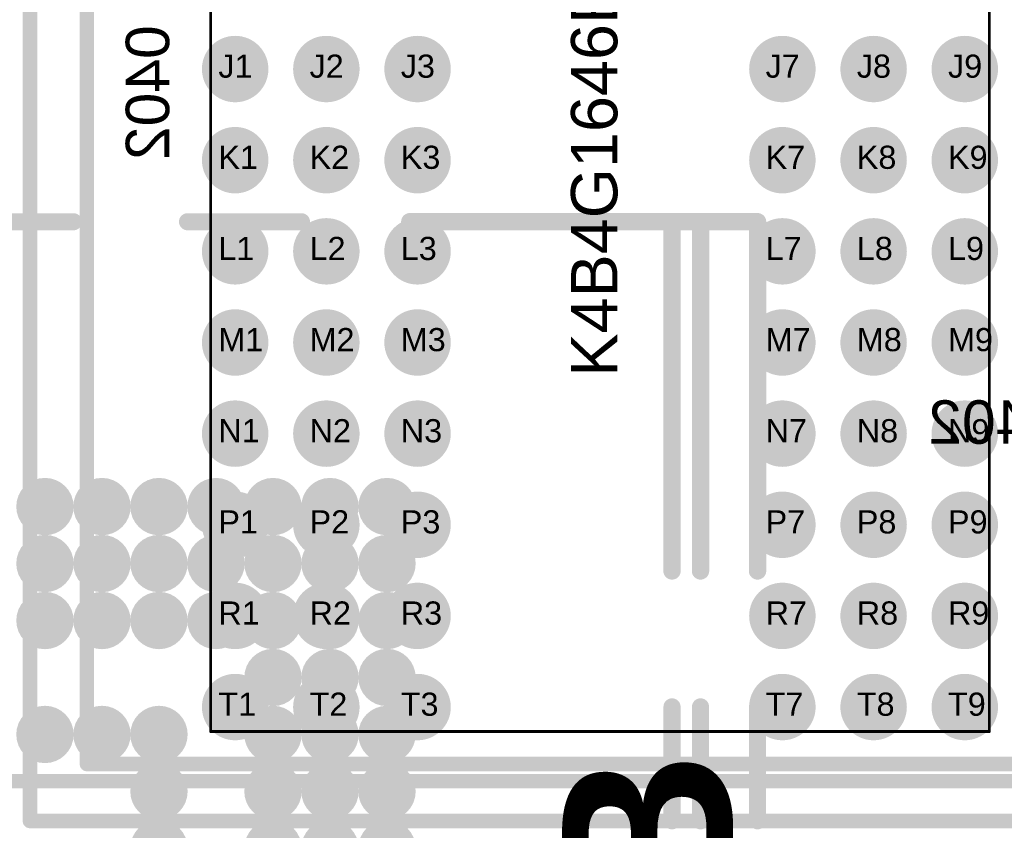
# Model space of a CAD drawing. Header units: inches. Extents: x -0.01 to 1.99, y -0.09 to 2.02.
# Tile 16 of 32: x 0.49 to 0.83, y 1.02 to 1.3. Entities that reach past the tile are written whole.
import ezdxf

# ---------------------------------------------------------------- set-up
doc = ezdxf.new("R2010")
doc.units = ezdxf.units.IN
doc.header["$MEASUREMENT"] = 0
for name, color, linetype in [('Bottom Layer', 5, 'Continuous'), ('Bottom Overlay', 54, 'Continuous'), ('Bottom Paste', 16, 'Continuous'), ('Bottom Solder', 6, 'Continuous'), ('Mechanical 11', 56, 'Continuous'), ('Mechanical 14', 56, 'Continuous'), ('Mechanical 15', 56, 'Continuous'), ('Mechanical 8', 56, 'Continuous'), ('Top Layer', 1, 'Continuous'), ('Top Overlay', 2, 'Continuous'), ('Top Paste', 8, 'Continuous'), ('Top Solder', 216, 'Continuous')]:
    doc.layers.add(name, color=color, linetype=linetype)
doc.styles.add('Arial', font='txt', dxfattribs={"height": 0.2})
doc.styles.add('Arial_Bold', font='txt', dxfattribs={"height": 0.2})

# ---------------------------------------------------------------- blocks, each defined once
blk = doc.blocks.new('FBGA96_14R00X11R00X1R20_4')
at = {"layer": 'Top Layer'}
h = blk.add_hatch(color=1, dxfattribs=at)
edge = h.paths.add_edge_path()
edge.add_arc((-0.12598, -0.01575), 0.00748, 0, 360)
h = blk.add_hatch(color=1, dxfattribs=at)
edge = h.paths.add_edge_path()
edge.add_arc((-0.09449, -0.01575), 0.00748, 0, 360)
h = blk.add_hatch(color=1, dxfattribs=at)
edge = h.paths.add_edge_path()
edge.add_arc((-0.06299, -0.01575), 0.00748, 0, 360)
h = blk.add_hatch(color=1, dxfattribs=at)
edge = h.paths.add_edge_path()
edge.add_arc((0.06299, -0.01575), 0.00748, 0, 360)
h = blk.add_hatch(color=1, dxfattribs=at)
edge = h.paths.add_edge_path()
edge.add_arc((0.09449, -0.01575), 0.00748, 0, 360)
h = blk.add_hatch(color=1, dxfattribs=at)
edge = h.paths.add_edge_path()
edge.add_arc((0.12598, -0.01575), 0.00748, 0, 360)
h = blk.add_hatch(color=1, dxfattribs=at)
edge = h.paths.add_edge_path()
edge.add_arc((-0.12598, -0.04724), 0.00748, 0, 360)
h = blk.add_hatch(color=1, dxfattribs=at)
edge = h.paths.add_edge_path()
edge.add_arc((-0.09449, -0.04724), 0.00748, 0, 360)
h = blk.add_hatch(color=1, dxfattribs=at)
edge = h.paths.add_edge_path()
edge.add_arc((-0.06299, -0.04724), 0.00748, 0, 360)
h = blk.add_hatch(color=1, dxfattribs=at)
edge = h.paths.add_edge_path()
edge.add_arc((0.06299, -0.04724), 0.00748, 0, 360)
h = blk.add_hatch(color=1, dxfattribs=at)
edge = h.paths.add_edge_path()
edge.add_arc((0.09449, -0.04724), 0.00748, 0, 360)
h = blk.add_hatch(color=1, dxfattribs=at)
edge = h.paths.add_edge_path()
edge.add_arc((0.12598, -0.04724), 0.00748, 0, 360)
h = blk.add_hatch(color=1, dxfattribs=at)
edge = h.paths.add_edge_path()
edge.add_arc((-0.12598, -0.07874), 0.00748, 0, 360)
h = blk.add_hatch(color=1, dxfattribs=at)
edge = h.paths.add_edge_path()
edge.add_arc((-0.09449, -0.07874), 0.00748, 0, 360)
h = blk.add_hatch(color=1, dxfattribs=at)
edge = h.paths.add_edge_path()
edge.add_arc((-0.06299, -0.07874), 0.00748, 0, 360)
h = blk.add_hatch(color=1, dxfattribs=at)
edge = h.paths.add_edge_path()
edge.add_arc((0.06299, -0.07874), 0.00748, 0, 360)
h = blk.add_hatch(color=1, dxfattribs=at)
edge = h.paths.add_edge_path()
edge.add_arc((0.09449, -0.07874), 0.00748, 0, 360)
h = blk.add_hatch(color=1, dxfattribs=at)
edge = h.paths.add_edge_path()
edge.add_arc((0.12598, -0.07874), 0.00748, 0, 360)
h = blk.add_hatch(color=1, dxfattribs=at)
edge = h.paths.add_edge_path()
edge.add_arc((-0.12598, -0.11024), 0.00748, 0, 360)
h = blk.add_hatch(color=1, dxfattribs=at)
edge = h.paths.add_edge_path()
edge.add_arc((-0.09449, -0.11024), 0.00748, 0, 360)
h = blk.add_hatch(color=1, dxfattribs=at)
edge = h.paths.add_edge_path()
edge.add_arc((-0.06299, -0.11024), 0.00748, 0, 360)
h = blk.add_hatch(color=1, dxfattribs=at)
edge = h.paths.add_edge_path()
edge.add_arc((0.06299, -0.11024), 0.00748, 0, 360)
h = blk.add_hatch(color=1, dxfattribs=at)
edge = h.paths.add_edge_path()
edge.add_arc((0.09449, -0.11024), 0.00748, 0, 360)
h = blk.add_hatch(color=1, dxfattribs=at)
edge = h.paths.add_edge_path()
edge.add_arc((0.12598, -0.11024), 0.00748, 0, 360)
h = blk.add_hatch(color=1, dxfattribs=at)
edge = h.paths.add_edge_path()
edge.add_arc((-0.12598, -0.14173), 0.00748, 0, 360)
h = blk.add_hatch(color=1, dxfattribs=at)
edge = h.paths.add_edge_path()
edge.add_arc((-0.09449, -0.14173), 0.00748, 0, 360)
h = blk.add_hatch(color=1, dxfattribs=at)
edge = h.paths.add_edge_path()
edge.add_arc((-0.06299, -0.14173), 0.00748, 0, 360)
h = blk.add_hatch(color=1, dxfattribs=at)
edge = h.paths.add_edge_path()
edge.add_arc((0.06299, -0.14173), 0.00748, 0, 360)
h = blk.add_hatch(color=1, dxfattribs=at)
edge = h.paths.add_edge_path()
edge.add_arc((0.09449, -0.14173), 0.00748, 0, 360)
h = blk.add_hatch(color=1, dxfattribs=at)
edge = h.paths.add_edge_path()
edge.add_arc((0.12598, -0.14173), 0.00748, 0, 360)
h = blk.add_hatch(color=1, dxfattribs=at)
edge = h.paths.add_edge_path()
edge.add_arc((-0.12598, -0.17323), 0.00748, 0, 360)
h = blk.add_hatch(color=1, dxfattribs=at)
edge = h.paths.add_edge_path()
edge.add_arc((-0.09449, -0.17323), 0.00748, 0, 360)
h = blk.add_hatch(color=1, dxfattribs=at)
edge = h.paths.add_edge_path()
edge.add_arc((-0.06299, -0.17323), 0.00748, 0, 360)
h = blk.add_hatch(color=1, dxfattribs=at)
edge = h.paths.add_edge_path()
edge.add_arc((0.06299, -0.17323), 0.00748, 0, 360)
h = blk.add_hatch(color=1, dxfattribs=at)
edge = h.paths.add_edge_path()
edge.add_arc((0.09449, -0.17323), 0.00748, 0, 360)
h = blk.add_hatch(color=1, dxfattribs=at)
edge = h.paths.add_edge_path()
edge.add_arc((0.12598, -0.17323), 0.00748, 0, 360)
h = blk.add_hatch(color=1, dxfattribs=at)
edge = h.paths.add_edge_path()
edge.add_arc((-0.12598, -0.20472), 0.00748, 0, 360)
h = blk.add_hatch(color=1, dxfattribs=at)
edge = h.paths.add_edge_path()
edge.add_arc((-0.09449, -0.20472), 0.00748, 0, 360)
h = blk.add_hatch(color=1, dxfattribs=at)
edge = h.paths.add_edge_path()
edge.add_arc((-0.06299, -0.20472), 0.00748, 0, 360)
h = blk.add_hatch(color=1, dxfattribs=at)
edge = h.paths.add_edge_path()
edge.add_arc((0.06299, -0.20472), 0.00748, 0, 360)
h = blk.add_hatch(color=1, dxfattribs=at)
edge = h.paths.add_edge_path()
edge.add_arc((0.09449, -0.20472), 0.00748, 0, 360)
h = blk.add_hatch(color=1, dxfattribs=at)
edge = h.paths.add_edge_path()
edge.add_arc((0.12598, -0.20472), 0.00748, 0, 360)
h = blk.add_hatch(color=1, dxfattribs=at)
edge = h.paths.add_edge_path()
edge.add_arc((-0.12598, -0.23622), 0.00748, 0, 360)
h = blk.add_hatch(color=1, dxfattribs=at)
edge = h.paths.add_edge_path()
edge.add_arc((-0.09449, -0.23622), 0.00748, 0, 360)
h = blk.add_hatch(color=1, dxfattribs=at)
edge = h.paths.add_edge_path()
edge.add_arc((-0.06299, -0.23622), 0.00748, 0, 360)
h = blk.add_hatch(color=1, dxfattribs=at)
edge = h.paths.add_edge_path()
edge.add_arc((0.06299, -0.23622), 0.00748, 0, 360)
h = blk.add_hatch(color=1, dxfattribs=at)
edge = h.paths.add_edge_path()
edge.add_arc((0.09449, -0.23622), 0.00748, 0, 360)
h = blk.add_hatch(color=1, dxfattribs=at)
edge = h.paths.add_edge_path()
edge.add_arc((0.12598, -0.23622), 0.00748, 0, 360)
at = {"layer": 'Top Paste'}
h = blk.add_hatch(color=8, dxfattribs=at)
edge = h.paths.add_edge_path()
edge.add_arc((-0.12598, -0.01575), 0.00748, 0, 360)
h = blk.add_hatch(color=8, dxfattribs=at)
edge = h.paths.add_edge_path()
edge.add_arc((-0.09449, -0.01575), 0.00748, 0, 360)
h = blk.add_hatch(color=8, dxfattribs=at)
edge = h.paths.add_edge_path()
edge.add_arc((-0.06299, -0.01575), 0.00748, 0, 360)
h = blk.add_hatch(color=8, dxfattribs=at)
edge = h.paths.add_edge_path()
edge.add_arc((0.06299, -0.01575), 0.00748, 0, 360)
h = blk.add_hatch(color=8, dxfattribs=at)
edge = h.paths.add_edge_path()
edge.add_arc((0.09449, -0.01575), 0.00748, 0, 360)
h = blk.add_hatch(color=8, dxfattribs=at)
edge = h.paths.add_edge_path()
edge.add_arc((0.12598, -0.01575), 0.00748, 0, 360)
h = blk.add_hatch(color=8, dxfattribs=at)
edge = h.paths.add_edge_path()
edge.add_arc((-0.12598, -0.04724), 0.00748, 0, 360)
h = blk.add_hatch(color=8, dxfattribs=at)
edge = h.paths.add_edge_path()
edge.add_arc((-0.09449, -0.04724), 0.00748, 0, 360)
h = blk.add_hatch(color=8, dxfattribs=at)
edge = h.paths.add_edge_path()
edge.add_arc((-0.06299, -0.04724), 0.00748, 0, 360)
h = blk.add_hatch(color=8, dxfattribs=at)
edge = h.paths.add_edge_path()
edge.add_arc((0.06299, -0.04724), 0.00748, 0, 360)
h = blk.add_hatch(color=8, dxfattribs=at)
edge = h.paths.add_edge_path()
edge.add_arc((0.09449, -0.04724), 0.00748, 0, 360)
h = blk.add_hatch(color=8, dxfattribs=at)
edge = h.paths.add_edge_path()
edge.add_arc((0.12598, -0.04724), 0.00748, 0, 360)
h = blk.add_hatch(color=8, dxfattribs=at)
edge = h.paths.add_edge_path()
edge.add_arc((-0.12598, -0.07874), 0.00748, 0, 360)
h = blk.add_hatch(color=8, dxfattribs=at)
edge = h.paths.add_edge_path()
edge.add_arc((-0.09449, -0.07874), 0.00748, 0, 360)
h = blk.add_hatch(color=8, dxfattribs=at)
edge = h.paths.add_edge_path()
edge.add_arc((-0.06299, -0.07874), 0.00748, 0, 360)
h = blk.add_hatch(color=8, dxfattribs=at)
edge = h.paths.add_edge_path()
edge.add_arc((0.06299, -0.07874), 0.00748, 0, 360)
h = blk.add_hatch(color=8, dxfattribs=at)
edge = h.paths.add_edge_path()
edge.add_arc((0.09449, -0.07874), 0.00748, 0, 360)
h = blk.add_hatch(color=8, dxfattribs=at)
edge = h.paths.add_edge_path()
edge.add_arc((0.12598, -0.07874), 0.00748, 0, 360)
h = blk.add_hatch(color=8, dxfattribs=at)
edge = h.paths.add_edge_path()
edge.add_arc((-0.12598, -0.11024), 0.00748, 0, 360)
h = blk.add_hatch(color=8, dxfattribs=at)
edge = h.paths.add_edge_path()
edge.add_arc((-0.09449, -0.11024), 0.00748, 0, 360)
h = blk.add_hatch(color=8, dxfattribs=at)
edge = h.paths.add_edge_path()
edge.add_arc((-0.06299, -0.11024), 0.00748, 0, 360)
h = blk.add_hatch(color=8, dxfattribs=at)
edge = h.paths.add_edge_path()
edge.add_arc((0.06299, -0.11024), 0.00748, 0, 360)
h = blk.add_hatch(color=8, dxfattribs=at)
edge = h.paths.add_edge_path()
edge.add_arc((0.09449, -0.11024), 0.00748, 0, 360)
h = blk.add_hatch(color=8, dxfattribs=at)
edge = h.paths.add_edge_path()
edge.add_arc((0.12598, -0.11024), 0.00748, 0, 360)
h = blk.add_hatch(color=8, dxfattribs=at)
edge = h.paths.add_edge_path()
edge.add_arc((-0.12598, -0.14173), 0.00748, 0, 360)
h = blk.add_hatch(color=8, dxfattribs=at)
edge = h.paths.add_edge_path()
edge.add_arc((-0.09449, -0.14173), 0.00748, 0, 360)
h = blk.add_hatch(color=8, dxfattribs=at)
edge = h.paths.add_edge_path()
edge.add_arc((-0.06299, -0.14173), 0.00748, 0, 360)
h = blk.add_hatch(color=8, dxfattribs=at)
edge = h.paths.add_edge_path()
edge.add_arc((0.06299, -0.14173), 0.00748, 0, 360)
h = blk.add_hatch(color=8, dxfattribs=at)
edge = h.paths.add_edge_path()
edge.add_arc((0.09449, -0.14173), 0.00748, 0, 360)
h = blk.add_hatch(color=8, dxfattribs=at)
edge = h.paths.add_edge_path()
edge.add_arc((0.12598, -0.14173), 0.00748, 0, 360)
h = blk.add_hatch(color=8, dxfattribs=at)
edge = h.paths.add_edge_path()
edge.add_arc((-0.12598, -0.17323), 0.00748, 0, 360)
h = blk.add_hatch(color=8, dxfattribs=at)
edge = h.paths.add_edge_path()
edge.add_arc((-0.09449, -0.17323), 0.00748, 0, 360)
h = blk.add_hatch(color=8, dxfattribs=at)
edge = h.paths.add_edge_path()
edge.add_arc((-0.06299, -0.17323), 0.00748, 0, 360)
h = blk.add_hatch(color=8, dxfattribs=at)
edge = h.paths.add_edge_path()
edge.add_arc((0.06299, -0.17323), 0.00748, 0, 360)
h = blk.add_hatch(color=8, dxfattribs=at)
edge = h.paths.add_edge_path()
edge.add_arc((0.09449, -0.17323), 0.00748, 0, 360)
h = blk.add_hatch(color=8, dxfattribs=at)
edge = h.paths.add_edge_path()
edge.add_arc((0.12598, -0.17323), 0.00748, 0, 360)
h = blk.add_hatch(color=8, dxfattribs=at)
edge = h.paths.add_edge_path()
edge.add_arc((-0.12598, -0.20472), 0.00748, 0, 360)
h = blk.add_hatch(color=8, dxfattribs=at)
edge = h.paths.add_edge_path()
edge.add_arc((-0.09449, -0.20472), 0.00748, 0, 360)
h = blk.add_hatch(color=8, dxfattribs=at)
edge = h.paths.add_edge_path()
edge.add_arc((-0.06299, -0.20472), 0.00748, 0, 360)
h = blk.add_hatch(color=8, dxfattribs=at)
edge = h.paths.add_edge_path()
edge.add_arc((0.06299, -0.20472), 0.00748, 0, 360)
h = blk.add_hatch(color=8, dxfattribs=at)
edge = h.paths.add_edge_path()
edge.add_arc((0.09449, -0.20472), 0.00748, 0, 360)
h = blk.add_hatch(color=8, dxfattribs=at)
edge = h.paths.add_edge_path()
edge.add_arc((0.12598, -0.20472), 0.00748, 0, 360)
h = blk.add_hatch(color=8, dxfattribs=at)
edge = h.paths.add_edge_path()
edge.add_arc((-0.12598, -0.23622), 0.00748, 0, 360)
h = blk.add_hatch(color=8, dxfattribs=at)
edge = h.paths.add_edge_path()
edge.add_arc((-0.09449, -0.23622), 0.00748, 0, 360)
h = blk.add_hatch(color=8, dxfattribs=at)
edge = h.paths.add_edge_path()
edge.add_arc((-0.06299, -0.23622), 0.00748, 0, 360)
h = blk.add_hatch(color=8, dxfattribs=at)
edge = h.paths.add_edge_path()
edge.add_arc((0.06299, -0.23622), 0.00748, 0, 360)
h = blk.add_hatch(color=8, dxfattribs=at)
edge = h.paths.add_edge_path()
edge.add_arc((0.09449, -0.23622), 0.00748, 0, 360)
h = blk.add_hatch(color=8, dxfattribs=at)
edge = h.paths.add_edge_path()
edge.add_arc((0.12598, -0.23622), 0.00748, 0, 360)
at = {"layer": 'Top Solder'}
h = blk.add_hatch(color=216, dxfattribs=at)
edge = h.paths.add_edge_path()
edge.add_arc((-0.12598, -0.01575), 0.01148, 0, 360)
h = blk.add_hatch(color=216, dxfattribs=at)
edge = h.paths.add_edge_path()
edge.add_arc((-0.09449, -0.01575), 0.01148, 0, 360)
h = blk.add_hatch(color=216, dxfattribs=at)
edge = h.paths.add_edge_path()
edge.add_arc((-0.06299, -0.01575), 0.01148, 0, 360)
h = blk.add_hatch(color=216, dxfattribs=at)
edge = h.paths.add_edge_path()
edge.add_arc((0.06299, -0.01575), 0.01148, 0, 360)
h = blk.add_hatch(color=216, dxfattribs=at)
edge = h.paths.add_edge_path()
edge.add_arc((0.09449, -0.01575), 0.01148, 0, 360)
h = blk.add_hatch(color=216, dxfattribs=at)
edge = h.paths.add_edge_path()
edge.add_arc((0.12598, -0.01575), 0.01148, 0, 360)
h = blk.add_hatch(color=216, dxfattribs=at)
edge = h.paths.add_edge_path()
edge.add_arc((-0.12598, -0.04724), 0.01148, 0, 360)
h = blk.add_hatch(color=216, dxfattribs=at)
edge = h.paths.add_edge_path()
edge.add_arc((-0.09449, -0.04724), 0.01148, 0, 360)
h = blk.add_hatch(color=216, dxfattribs=at)
edge = h.paths.add_edge_path()
edge.add_arc((-0.06299, -0.04724), 0.01148, 0, 360)
h = blk.add_hatch(color=216, dxfattribs=at)
edge = h.paths.add_edge_path()
edge.add_arc((0.06299, -0.04724), 0.01148, 0, 360)
h = blk.add_hatch(color=216, dxfattribs=at)
edge = h.paths.add_edge_path()
edge.add_arc((0.09449, -0.04724), 0.01148, 0, 360)
h = blk.add_hatch(color=216, dxfattribs=at)
edge = h.paths.add_edge_path()
edge.add_arc((0.12598, -0.04724), 0.01148, 0, 360)
h = blk.add_hatch(color=216, dxfattribs=at)
edge = h.paths.add_edge_path()
edge.add_arc((-0.12598, -0.07874), 0.01148, 0, 360)
h = blk.add_hatch(color=216, dxfattribs=at)
edge = h.paths.add_edge_path()
edge.add_arc((-0.09449, -0.07874), 0.01148, 0, 360)
h = blk.add_hatch(color=216, dxfattribs=at)
edge = h.paths.add_edge_path()
edge.add_arc((-0.06299, -0.07874), 0.01148, 0, 360)
h = blk.add_hatch(color=216, dxfattribs=at)
edge = h.paths.add_edge_path()
edge.add_arc((0.06299, -0.07874), 0.01148, 0, 360)
h = blk.add_hatch(color=216, dxfattribs=at)
edge = h.paths.add_edge_path()
edge.add_arc((0.09449, -0.07874), 0.01148, 0, 360)
h = blk.add_hatch(color=216, dxfattribs=at)
edge = h.paths.add_edge_path()
edge.add_arc((0.12598, -0.07874), 0.01148, 0, 360)
h = blk.add_hatch(color=216, dxfattribs=at)
edge = h.paths.add_edge_path()
edge.add_arc((-0.12598, -0.11024), 0.01148, 0, 360)
h = blk.add_hatch(color=216, dxfattribs=at)
edge = h.paths.add_edge_path()
edge.add_arc((-0.09449, -0.11024), 0.01148, 0, 360)
h = blk.add_hatch(color=216, dxfattribs=at)
edge = h.paths.add_edge_path()
edge.add_arc((-0.06299, -0.11024), 0.01148, 0, 360)
h = blk.add_hatch(color=216, dxfattribs=at)
edge = h.paths.add_edge_path()
edge.add_arc((0.06299, -0.11024), 0.01148, 0, 360)
h = blk.add_hatch(color=216, dxfattribs=at)
edge = h.paths.add_edge_path()
edge.add_arc((0.09449, -0.11024), 0.01148, 0, 360)
h = blk.add_hatch(color=216, dxfattribs=at)
edge = h.paths.add_edge_path()
edge.add_arc((0.12598, -0.11024), 0.01148, 0, 360)
h = blk.add_hatch(color=216, dxfattribs=at)
edge = h.paths.add_edge_path()
edge.add_arc((-0.12598, -0.14173), 0.01148, 0, 360)
h = blk.add_hatch(color=216, dxfattribs=at)
edge = h.paths.add_edge_path()
edge.add_arc((-0.09449, -0.14173), 0.01148, 0, 360)
h = blk.add_hatch(color=216, dxfattribs=at)
edge = h.paths.add_edge_path()
edge.add_arc((-0.06299, -0.14173), 0.01148, 0, 360)
h = blk.add_hatch(color=216, dxfattribs=at)
edge = h.paths.add_edge_path()
edge.add_arc((0.06299, -0.14173), 0.01148, 0, 360)
h = blk.add_hatch(color=216, dxfattribs=at)
edge = h.paths.add_edge_path()
edge.add_arc((0.09449, -0.14173), 0.01148, 0, 360)
h = blk.add_hatch(color=216, dxfattribs=at)
edge = h.paths.add_edge_path()
edge.add_arc((0.12598, -0.14173), 0.01148, 0, 360)
h = blk.add_hatch(color=216, dxfattribs=at)
edge = h.paths.add_edge_path()
edge.add_arc((-0.12598, -0.17323), 0.01148, 0, 360)
h = blk.add_hatch(color=216, dxfattribs=at)
edge = h.paths.add_edge_path()
edge.add_arc((-0.09449, -0.17323), 0.01148, 0, 360)
h = blk.add_hatch(color=216, dxfattribs=at)
edge = h.paths.add_edge_path()
edge.add_arc((-0.06299, -0.17323), 0.01148, 0, 360)
h = blk.add_hatch(color=216, dxfattribs=at)
edge = h.paths.add_edge_path()
edge.add_arc((0.06299, -0.17323), 0.01148, 0, 360)
h = blk.add_hatch(color=216, dxfattribs=at)
edge = h.paths.add_edge_path()
edge.add_arc((0.09449, -0.17323), 0.01148, 0, 360)
h = blk.add_hatch(color=216, dxfattribs=at)
edge = h.paths.add_edge_path()
edge.add_arc((0.12598, -0.17323), 0.01148, 0, 360)
h = blk.add_hatch(color=216, dxfattribs=at)
edge = h.paths.add_edge_path()
edge.add_arc((-0.12598, -0.20472), 0.01148, 0, 360)
h = blk.add_hatch(color=216, dxfattribs=at)
edge = h.paths.add_edge_path()
edge.add_arc((-0.09449, -0.20472), 0.01148, 0, 360)
h = blk.add_hatch(color=216, dxfattribs=at)
edge = h.paths.add_edge_path()
edge.add_arc((-0.06299, -0.20472), 0.01148, 0, 360)
h = blk.add_hatch(color=216, dxfattribs=at)
edge = h.paths.add_edge_path()
edge.add_arc((0.06299, -0.20472), 0.01148, 0, 360)
h = blk.add_hatch(color=216, dxfattribs=at)
edge = h.paths.add_edge_path()
edge.add_arc((0.09449, -0.20472), 0.01148, 0, 360)
h = blk.add_hatch(color=216, dxfattribs=at)
edge = h.paths.add_edge_path()
edge.add_arc((0.12598, -0.20472), 0.01148, 0, 360)
h = blk.add_hatch(color=216, dxfattribs=at)
edge = h.paths.add_edge_path()
edge.add_arc((-0.12598, -0.23622), 0.01148, 0, 360)
h = blk.add_hatch(color=216, dxfattribs=at)
edge = h.paths.add_edge_path()
edge.add_arc((-0.09449, -0.23622), 0.01148, 0, 360)
h = blk.add_hatch(color=216, dxfattribs=at)
edge = h.paths.add_edge_path()
edge.add_arc((-0.06299, -0.23622), 0.01148, 0, 360)
h = blk.add_hatch(color=216, dxfattribs=at)
edge = h.paths.add_edge_path()
edge.add_arc((0.06299, -0.23622), 0.01148, 0, 360)
h = blk.add_hatch(color=216, dxfattribs=at)
edge = h.paths.add_edge_path()
edge.add_arc((0.09449, -0.23622), 0.01148, 0, 360)
h = blk.add_hatch(color=216, dxfattribs=at)
edge = h.paths.add_edge_path()
edge.add_arc((0.12598, -0.23622), 0.01148, 0, 360)
at = {"layer": 'Mechanical 14', "const_width": 0.001}
for points in [[(-0.13445, -0.24469), (-0.13445, 0.24469)], [(0.13445, -0.24469), (0.13445, 0.24469)], [(-0.13445, -0.24469), (0.13445, -0.24469)]]:
    blk.add_lwpolyline(points, dxfattribs=at)
at = {"layer": 'Mechanical 14', "const_width": 0.0005}
for points in [[(-0.1347, -0.24469, 1), (-0.1342, -0.24469, 1)], [(-0.1347, -0.24469, 1), (-0.1342, -0.24469, 1)], [(0.1342, -0.24469, 1), (0.1347, -0.24469, 1)], [(0.1342, -0.24469, 1), (0.1347, -0.24469, 1)]]:
    blk.add_lwpolyline(points, format="xyb", close=True, dxfattribs=at)
at = {"layer": 'Mechanical 15', "const_width": 0.001}
for points in [[(-0.13445, -0.24469), (-0.13445, 0.24469)], [(0.13445, -0.24469), (0.13445, 0.24469)], [(-0.13445, -0.24469), (0.13445, -0.24469)]]:
    blk.add_lwpolyline(points, dxfattribs=at)
at = {"layer": 'Mechanical 15', "const_width": 0.0005}
for points in [[(-0.1347, -0.24469, 1), (-0.1342, -0.24469, 1)], [(-0.1347, -0.24469, 1), (-0.1342, -0.24469, 1)], [(0.1342, -0.24469, 1), (0.1347, -0.24469, 1)], [(0.1342, -0.24469, 1), (0.1347, -0.24469, 1)]]:
    blk.add_lwpolyline(points, format="xyb", close=True, dxfattribs=at)
at = {"layer": 'Top Overlay', "const_width": 0.005}
for points in [[(-0.19685, -0.27559), (-0.19685, 0.27559)], [(-0.17717, -0.25591), (-0.17717, 0.25591)], [(-0.17717, -0.25591), (-0.17717, 0.17717)], [(-0.17717, -0.25591), (0.17717, -0.25591)], [(-0.17717, -0.25591), (0.17717, -0.25591)], [(-0.21654, -0.26181), (0.21654, -0.26181)], [(-0.19685, -0.27559), (0.19685, -0.27559)]]:
    blk.add_lwpolyline(points, dxfattribs=at)
at = {"layer": 'Top Overlay', "const_width": 0.0025}
for points in [[(-0.17842, -0.25591, 1), (-0.17592, -0.25591, 1)], [(-0.17842, -0.25591, 1), (-0.17592, -0.25591, 1)], [(-0.17842, -0.25591, 1), (-0.17592, -0.25591, 1)], [(-0.17842, -0.25591, 1), (-0.17592, -0.25591, 1)], [(-0.1981, -0.27559, 1), (-0.1956, -0.27559, 1)], [(-0.1981, -0.27559, 1), (-0.1956, -0.27559, 1)]]:
    blk.add_lwpolyline(points, format="xyb", close=True, dxfattribs=at)
at = {"layer": 'Mechanical 11', "style": 'Arial'}
for s, p in [('J1', (-0.13178, -0.01875)), ('J2', (-0.10029, -0.01875)), ('J3', (-0.06879, -0.01875)), ('J7', (0.05719, -0.01875)), ('J8', (0.08869, -0.01875)), ('J9', (0.12018, -0.01875)), ('K1', (-0.13178, -0.05024)), ('K2', (-0.10029, -0.05024)), ('K3', (-0.06879, -0.05024)), ('K7', (0.05719, -0.05024)), ('K8', (0.08869, -0.05024)), ('K9', (0.12018, -0.05024)), ('L1', (-0.13178, -0.08174)), ('L2', (-0.10029, -0.08174)), ('L3', (-0.06879, -0.08174)), ('L7', (0.05719, -0.08174)), ('L8', (0.08869, -0.08174)), ('L9', (0.12018, -0.08174)), ('M1', (-0.13178, -0.11324)), ('M2', (-0.10029, -0.11324)), ('M3', (-0.06879, -0.11324)), ('M7', (0.05719, -0.11324)), ('M8', (0.08869, -0.11324)), ('M9', (0.12018, -0.11324)), ('N1', (-0.13178, -0.14473)), ('N2', (-0.10029, -0.14473)), ('N3', (-0.06879, -0.14473)), ('N7', (0.05719, -0.14473)), ('N8', (0.08869, -0.14473)), ('N9', (0.12018, -0.14473)), ('P1', (-0.13178, -0.17623)), ('P2', (-0.10029, -0.17623)), ('P3', (-0.06879, -0.17623)), ('P7', (0.05719, -0.17623)), ('P8', (0.08869, -0.17623)), ('P9', (0.12018, -0.17623)), ('R1', (-0.13178, -0.20772)), ('R2', (-0.10029, -0.20772)), ('R3', (-0.06879, -0.20772)), ('R7', (0.05719, -0.20772)), ('R8', (0.08869, -0.20772)), ('R9', (0.12018, -0.20772)), ('T2', (-0.10029, -0.23922)), ('T3', (-0.06879, -0.23922)), ('T8', (0.08869, -0.23922)), ('T9', (0.12018, -0.23922)), ('T1', (-0.13178, -0.23922)), ('T7', (0.05719, -0.23922))]:
    blk.add_text(s, height=0.008, rotation=360, dxfattribs=at).set_placement(p)
at = {"layer": 'Mechanical 14', "style": 'Arial'}
blk.add_text('K4B4G1646E-BCMA', height=0.016, rotation=90, dxfattribs=at).set_placement((0.006, -0.122))
blk = doc.blocks.new('BGA153_13RX11R5X0R9_2L_B_31')
at = {"layer": 'Bottom Layer'}
h = blk.add_hatch(color=5, dxfattribs=at)
edge = h.paths.add_edge_path()
edge.add_arc((0.04921, -0.00984), 0.00591, 0, 360)
h = blk.add_hatch(color=5, dxfattribs=at)
edge = h.paths.add_edge_path()
edge.add_arc((0.08858, -0.00984), 0.00591, 0, 360)
h = blk.add_hatch(color=5, dxfattribs=at)
edge = h.paths.add_edge_path()
edge.add_arc((0.10827, -0.00984), 0.00591, 0, 360)
h = blk.add_hatch(color=5, dxfattribs=at)
edge = h.paths.add_edge_path()
edge.add_arc((0.12795, -0.00984), 0.00591, 0, 360)
h = blk.add_hatch(color=5, dxfattribs=at)
edge = h.paths.add_edge_path()
edge.add_arc((0.04921, -0.02953), 0.00591, 0, 360)
h = blk.add_hatch(color=5, dxfattribs=at)
edge = h.paths.add_edge_path()
edge.add_arc((0.08858, -0.02953), 0.00591, 0, 360)
h = blk.add_hatch(color=5, dxfattribs=at)
edge = h.paths.add_edge_path()
edge.add_arc((0.10827, -0.02953), 0.00591, 0, 360)
h = blk.add_hatch(color=5, dxfattribs=at)
edge = h.paths.add_edge_path()
edge.add_arc((0.12795, -0.02953), 0.00591, 0, 360)
h = blk.add_hatch(color=5, dxfattribs=at)
edge = h.paths.add_edge_path()
edge.add_arc((0.02953, -0.04921), 0.00591, 0, 360)
h = blk.add_hatch(color=5, dxfattribs=at)
edge = h.paths.add_edge_path()
edge.add_arc((0.04921, -0.04921), 0.00591, 0, 360)
h = blk.add_hatch(color=5, dxfattribs=at)
edge = h.paths.add_edge_path()
edge.add_arc((0.08858, -0.04921), 0.00591, 0, 360)
h = blk.add_hatch(color=5, dxfattribs=at)
edge = h.paths.add_edge_path()
edge.add_arc((0.10827, -0.04921), 0.00591, 0, 360)
h = blk.add_hatch(color=5, dxfattribs=at)
edge = h.paths.add_edge_path()
edge.add_arc((0.12795, -0.04921), 0.00591, 0, 360)
h = blk.add_hatch(color=5, dxfattribs=at)
edge = h.paths.add_edge_path()
edge.add_arc((0.08858, -0.0689), 0.00591, 0, 360)
h = blk.add_hatch(color=5, dxfattribs=at)
edge = h.paths.add_edge_path()
edge.add_arc((0.10827, -0.0689), 0.00591, 0, 360)
h = blk.add_hatch(color=5, dxfattribs=at)
edge = h.paths.add_edge_path()
edge.add_arc((0.12795, -0.0689), 0.00591, 0, 360)
h = blk.add_hatch(color=5, dxfattribs=at)
edge = h.paths.add_edge_path()
edge.add_arc((0.02953, -0.08858), 0.00591, 0, 360)
h = blk.add_hatch(color=5, dxfattribs=at)
edge = h.paths.add_edge_path()
edge.add_arc((0.04921, -0.08858), 0.00591, 0, 360)
h = blk.add_hatch(color=5, dxfattribs=at)
edge = h.paths.add_edge_path()
edge.add_arc((0.0689, -0.08858), 0.00591, 0, 360)
h = blk.add_hatch(color=5, dxfattribs=at)
edge = h.paths.add_edge_path()
edge.add_arc((0.08858, -0.08858), 0.00591, 0, 360)
h = blk.add_hatch(color=5, dxfattribs=at)
edge = h.paths.add_edge_path()
edge.add_arc((0.10827, -0.08858), 0.00591, 0, 360)
h = blk.add_hatch(color=5, dxfattribs=at)
edge = h.paths.add_edge_path()
edge.add_arc((0.12795, -0.08858), 0.00591, 0, 360)
h = blk.add_hatch(color=5, dxfattribs=at)
edge = h.paths.add_edge_path()
edge.add_arc((0.02953, -0.10827), 0.00591, 0, 360)
h = blk.add_hatch(color=5, dxfattribs=at)
edge = h.paths.add_edge_path()
edge.add_arc((0.04921, -0.10827), 0.00591, 0, 360)
h = blk.add_hatch(color=5, dxfattribs=at)
edge = h.paths.add_edge_path()
edge.add_arc((0.0689, -0.10827), 0.00591, 0, 360)
h = blk.add_hatch(color=5, dxfattribs=at)
edge = h.paths.add_edge_path()
edge.add_arc((0.08858, -0.10827), 0.00591, 0, 360)
h = blk.add_hatch(color=5, dxfattribs=at)
edge = h.paths.add_edge_path()
edge.add_arc((0.10827, -0.10827), 0.00591, 0, 360)
h = blk.add_hatch(color=5, dxfattribs=at)
edge = h.paths.add_edge_path()
edge.add_arc((0.12795, -0.10827), 0.00591, 0, 360)
h = blk.add_hatch(color=5, dxfattribs=at)
edge = h.paths.add_edge_path()
edge.add_arc((0.02953, -0.12795), 0.00591, 0, 360)
h = blk.add_hatch(color=5, dxfattribs=at)
edge = h.paths.add_edge_path()
edge.add_arc((0.04921, -0.12795), 0.00591, 0, 360)
h = blk.add_hatch(color=5, dxfattribs=at)
edge = h.paths.add_edge_path()
edge.add_arc((0.0689, -0.12795), 0.00591, 0, 360)
h = blk.add_hatch(color=5, dxfattribs=at)
edge = h.paths.add_edge_path()
edge.add_arc((0.08858, -0.12795), 0.00591, 0, 360)
h = blk.add_hatch(color=5, dxfattribs=at)
edge = h.paths.add_edge_path()
edge.add_arc((0.10827, -0.12795), 0.00591, 0, 360)
h = blk.add_hatch(color=5, dxfattribs=at)
edge = h.paths.add_edge_path()
edge.add_arc((0.12795, -0.12795), 0.00591, 0, 360)
at = {"layer": 'Bottom Paste'}
h = blk.add_hatch(color=16, dxfattribs=at)
edge = h.paths.add_edge_path()
edge.add_arc((0.04921, -0.00984), 0.00591, 0, 360)
h = blk.add_hatch(color=16, dxfattribs=at)
edge = h.paths.add_edge_path()
edge.add_arc((0.08858, -0.00984), 0.00591, 0, 360)
h = blk.add_hatch(color=16, dxfattribs=at)
edge = h.paths.add_edge_path()
edge.add_arc((0.10827, -0.00984), 0.00591, 0, 360)
h = blk.add_hatch(color=16, dxfattribs=at)
edge = h.paths.add_edge_path()
edge.add_arc((0.12795, -0.00984), 0.00591, 0, 360)
h = blk.add_hatch(color=16, dxfattribs=at)
edge = h.paths.add_edge_path()
edge.add_arc((0.04921, -0.02953), 0.00591, 0, 360)
h = blk.add_hatch(color=16, dxfattribs=at)
edge = h.paths.add_edge_path()
edge.add_arc((0.08858, -0.02953), 0.00591, 0, 360)
h = blk.add_hatch(color=16, dxfattribs=at)
edge = h.paths.add_edge_path()
edge.add_arc((0.10827, -0.02953), 0.00591, 0, 360)
h = blk.add_hatch(color=16, dxfattribs=at)
edge = h.paths.add_edge_path()
edge.add_arc((0.12795, -0.02953), 0.00591, 0, 360)
h = blk.add_hatch(color=16, dxfattribs=at)
edge = h.paths.add_edge_path()
edge.add_arc((0.02953, -0.04921), 0.00591, 0, 360)
h = blk.add_hatch(color=16, dxfattribs=at)
edge = h.paths.add_edge_path()
edge.add_arc((0.04921, -0.04921), 0.00591, 0, 360)
h = blk.add_hatch(color=16, dxfattribs=at)
edge = h.paths.add_edge_path()
edge.add_arc((0.08858, -0.04921), 0.00591, 0, 360)
h = blk.add_hatch(color=16, dxfattribs=at)
edge = h.paths.add_edge_path()
edge.add_arc((0.10827, -0.04921), 0.00591, 0, 360)
h = blk.add_hatch(color=16, dxfattribs=at)
edge = h.paths.add_edge_path()
edge.add_arc((0.12795, -0.04921), 0.00591, 0, 360)
h = blk.add_hatch(color=16, dxfattribs=at)
edge = h.paths.add_edge_path()
edge.add_arc((0.08858, -0.0689), 0.00591, 0, 360)
h = blk.add_hatch(color=16, dxfattribs=at)
edge = h.paths.add_edge_path()
edge.add_arc((0.10827, -0.0689), 0.00591, 0, 360)
h = blk.add_hatch(color=16, dxfattribs=at)
edge = h.paths.add_edge_path()
edge.add_arc((0.12795, -0.0689), 0.00591, 0, 360)
h = blk.add_hatch(color=16, dxfattribs=at)
edge = h.paths.add_edge_path()
edge.add_arc((0.02953, -0.08858), 0.00591, 0, 360)
h = blk.add_hatch(color=16, dxfattribs=at)
edge = h.paths.add_edge_path()
edge.add_arc((0.04921, -0.08858), 0.00591, 0, 360)
h = blk.add_hatch(color=16, dxfattribs=at)
edge = h.paths.add_edge_path()
edge.add_arc((0.0689, -0.08858), 0.00591, 0, 360)
h = blk.add_hatch(color=16, dxfattribs=at)
edge = h.paths.add_edge_path()
edge.add_arc((0.08858, -0.08858), 0.00591, 0, 360)
h = blk.add_hatch(color=16, dxfattribs=at)
edge = h.paths.add_edge_path()
edge.add_arc((0.10827, -0.08858), 0.00591, 0, 360)
h = blk.add_hatch(color=16, dxfattribs=at)
edge = h.paths.add_edge_path()
edge.add_arc((0.12795, -0.08858), 0.00591, 0, 360)
h = blk.add_hatch(color=16, dxfattribs=at)
edge = h.paths.add_edge_path()
edge.add_arc((0.02953, -0.10827), 0.00591, 0, 360)
h = blk.add_hatch(color=16, dxfattribs=at)
edge = h.paths.add_edge_path()
edge.add_arc((0.04921, -0.10827), 0.00591, 0, 360)
h = blk.add_hatch(color=16, dxfattribs=at)
edge = h.paths.add_edge_path()
edge.add_arc((0.0689, -0.10827), 0.00591, 0, 360)
h = blk.add_hatch(color=16, dxfattribs=at)
edge = h.paths.add_edge_path()
edge.add_arc((0.08858, -0.10827), 0.00591, 0, 360)
h = blk.add_hatch(color=16, dxfattribs=at)
edge = h.paths.add_edge_path()
edge.add_arc((0.10827, -0.10827), 0.00591, 0, 360)
h = blk.add_hatch(color=16, dxfattribs=at)
edge = h.paths.add_edge_path()
edge.add_arc((0.12795, -0.10827), 0.00591, 0, 360)
h = blk.add_hatch(color=16, dxfattribs=at)
edge = h.paths.add_edge_path()
edge.add_arc((0.02953, -0.12795), 0.00591, 0, 360)
h = blk.add_hatch(color=16, dxfattribs=at)
edge = h.paths.add_edge_path()
edge.add_arc((0.04921, -0.12795), 0.00591, 0, 360)
h = blk.add_hatch(color=16, dxfattribs=at)
edge = h.paths.add_edge_path()
edge.add_arc((0.0689, -0.12795), 0.00591, 0, 360)
h = blk.add_hatch(color=16, dxfattribs=at)
edge = h.paths.add_edge_path()
edge.add_arc((0.08858, -0.12795), 0.00591, 0, 360)
h = blk.add_hatch(color=16, dxfattribs=at)
edge = h.paths.add_edge_path()
edge.add_arc((0.10827, -0.12795), 0.00591, 0, 360)
h = blk.add_hatch(color=16, dxfattribs=at)
edge = h.paths.add_edge_path()
edge.add_arc((0.12795, -0.12795), 0.00591, 0, 360)
at = {"layer": 'Bottom Solder'}
h = blk.add_hatch(color=6, dxfattribs=at)
edge = h.paths.add_edge_path()
edge.add_arc((0.04921, -0.00984), 0.00991, 0, 360)
h = blk.add_hatch(color=6, dxfattribs=at)
edge = h.paths.add_edge_path()
edge.add_arc((0.08858, -0.00984), 0.00991, 0, 360)
h = blk.add_hatch(color=6, dxfattribs=at)
edge = h.paths.add_edge_path()
edge.add_arc((0.10827, -0.00984), 0.00991, 0, 360)
h = blk.add_hatch(color=6, dxfattribs=at)
edge = h.paths.add_edge_path()
edge.add_arc((0.12795, -0.00984), 0.00991, 0, 360)
h = blk.add_hatch(color=6, dxfattribs=at)
edge = h.paths.add_edge_path()
edge.add_arc((0.04921, -0.02953), 0.00991, 0, 360)
h = blk.add_hatch(color=6, dxfattribs=at)
edge = h.paths.add_edge_path()
edge.add_arc((0.08858, -0.02953), 0.00991, 0, 360)
h = blk.add_hatch(color=6, dxfattribs=at)
edge = h.paths.add_edge_path()
edge.add_arc((0.10827, -0.02953), 0.00991, 0, 360)
h = blk.add_hatch(color=6, dxfattribs=at)
edge = h.paths.add_edge_path()
edge.add_arc((0.12795, -0.02953), 0.00991, 0, 360)
h = blk.add_hatch(color=6, dxfattribs=at)
edge = h.paths.add_edge_path()
edge.add_arc((0.00984, -0.04921), 0.00991, 0, 360)
h = blk.add_hatch(color=6, dxfattribs=at)
edge = h.paths.add_edge_path()
edge.add_arc((0.02953, -0.04921), 0.00991, 0, 360)
h = blk.add_hatch(color=6, dxfattribs=at)
edge = h.paths.add_edge_path()
edge.add_arc((0.04921, -0.04921), 0.00991, 0, 360)
h = blk.add_hatch(color=6, dxfattribs=at)
edge = h.paths.add_edge_path()
edge.add_arc((0.08858, -0.04921), 0.00991, 0, 360)
h = blk.add_hatch(color=6, dxfattribs=at)
edge = h.paths.add_edge_path()
edge.add_arc((0.10827, -0.04921), 0.00991, 0, 360)
h = blk.add_hatch(color=6, dxfattribs=at)
edge = h.paths.add_edge_path()
edge.add_arc((0.12795, -0.04921), 0.00991, 0, 360)
h = blk.add_hatch(color=6, dxfattribs=at)
edge = h.paths.add_edge_path()
edge.add_arc((0.08858, -0.0689), 0.00991, 0, 360)
h = blk.add_hatch(color=6, dxfattribs=at)
edge = h.paths.add_edge_path()
edge.add_arc((0.10827, -0.0689), 0.00991, 0, 360)
h = blk.add_hatch(color=6, dxfattribs=at)
edge = h.paths.add_edge_path()
edge.add_arc((0.12795, -0.0689), 0.00991, 0, 360)
h = blk.add_hatch(color=6, dxfattribs=at)
edge = h.paths.add_edge_path()
edge.add_arc((0.00984, -0.08858), 0.00991, 0, 360)
h = blk.add_hatch(color=6, dxfattribs=at)
edge = h.paths.add_edge_path()
edge.add_arc((0.02953, -0.08858), 0.00991, 0, 360)
h = blk.add_hatch(color=6, dxfattribs=at)
edge = h.paths.add_edge_path()
edge.add_arc((0.04921, -0.08858), 0.00991, 0, 360)
h = blk.add_hatch(color=6, dxfattribs=at)
edge = h.paths.add_edge_path()
edge.add_arc((0.0689, -0.08858), 0.00991, 0, 360)
h = blk.add_hatch(color=6, dxfattribs=at)
edge = h.paths.add_edge_path()
edge.add_arc((0.08858, -0.08858), 0.00991, 0, 360)
h = blk.add_hatch(color=6, dxfattribs=at)
edge = h.paths.add_edge_path()
edge.add_arc((0.10827, -0.08858), 0.00991, 0, 360)
h = blk.add_hatch(color=6, dxfattribs=at)
edge = h.paths.add_edge_path()
edge.add_arc((0.12795, -0.08858), 0.00991, 0, 360)
h = blk.add_hatch(color=6, dxfattribs=at)
edge = h.paths.add_edge_path()
edge.add_arc((0.00984, -0.10827), 0.00991, 0, 360)
h = blk.add_hatch(color=6, dxfattribs=at)
edge = h.paths.add_edge_path()
edge.add_arc((0.02953, -0.10827), 0.00991, 0, 360)
h = blk.add_hatch(color=6, dxfattribs=at)
edge = h.paths.add_edge_path()
edge.add_arc((0.04921, -0.10827), 0.00991, 0, 360)
h = blk.add_hatch(color=6, dxfattribs=at)
edge = h.paths.add_edge_path()
edge.add_arc((0.0689, -0.10827), 0.00991, 0, 360)
h = blk.add_hatch(color=6, dxfattribs=at)
edge = h.paths.add_edge_path()
edge.add_arc((0.08858, -0.10827), 0.00991, 0, 360)
h = blk.add_hatch(color=6, dxfattribs=at)
edge = h.paths.add_edge_path()
edge.add_arc((0.10827, -0.10827), 0.00991, 0, 360)
h = blk.add_hatch(color=6, dxfattribs=at)
edge = h.paths.add_edge_path()
edge.add_arc((0.12795, -0.10827), 0.00991, 0, 360)
h = blk.add_hatch(color=6, dxfattribs=at)
edge = h.paths.add_edge_path()
edge.add_arc((0.00984, -0.12795), 0.00991, 0, 360)
h = blk.add_hatch(color=6, dxfattribs=at)
edge = h.paths.add_edge_path()
edge.add_arc((0.02953, -0.12795), 0.00991, 0, 360)
h = blk.add_hatch(color=6, dxfattribs=at)
edge = h.paths.add_edge_path()
edge.add_arc((0.04921, -0.12795), 0.00991, 0, 360)
h = blk.add_hatch(color=6, dxfattribs=at)
edge = h.paths.add_edge_path()
edge.add_arc((0.0689, -0.12795), 0.00991, 0, 360)
h = blk.add_hatch(color=6, dxfattribs=at)
edge = h.paths.add_edge_path()
edge.add_arc((0.08858, -0.12795), 0.00991, 0, 360)
h = blk.add_hatch(color=6, dxfattribs=at)
edge = h.paths.add_edge_path()
edge.add_arc((0.10827, -0.12795), 0.00991, 0, 360)
h = blk.add_hatch(color=6, dxfattribs=at)
edge = h.paths.add_edge_path()
edge.add_arc((0.12795, -0.12795), 0.00991, 0, 360)
at = {"layer": 'Bottom Overlay'}
for points, const_width in [([(0.22638, 0.01969), (0.22638, -0.01969)], 0.00591), ([(0.22638, -0.05906), (0.22638, -0.09842)], 0.00591), ([(0.22638, -0.13583), (0.22638, -0.22638)], 0.006), ([(0.01937, -0.22638), (0.05874, -0.22638)], 0.00591), ([(0.10571, -0.22638), (0.22638, -0.22638)], 0.006), ([(0.22638, -0.22638), (0.22638, -0.25591)], 0.006), ([(0.01937, -0.23622), (0.05874, -0.23622)], 0.00591), ([(0.10571, -0.23622), (0.22638, -0.23622)], 0.006), ([(0.01937, -0.25591), (0.05874, -0.25591)], 0.00591), ([(0.10571, -0.25591), (0.22638, -0.25591)], 0.006)]:
    blk.add_lwpolyline(points, dxfattribs=dict(at, const_width=const_width))
for points, const_width in [([(0.2249, -0.01969, 1), (0.22785, -0.01969, 1)], 0.00295), ([(0.2249, -0.05906, 1), (0.22785, -0.05906, 1)], 0.00295), ([(0.2249, -0.09842, 1), (0.22785, -0.09842, 1)], 0.00295), ([(0.22488, -0.13583, 1), (0.22788, -0.13583, 1)], 0.003), ([(0.01789, -0.22638, 1), (0.02085, -0.22638, 1)], 0.00295), ([(0.05726, -0.22638, 1), (0.06022, -0.22638, 1)], 0.00295), ([(0.10421, -0.22638, 1), (0.10721, -0.22638, 1)], 0.003), ([(0.22488, -0.22638, 1), (0.22788, -0.22638, 1)], 0.003), ([(0.22488, -0.22638, 1), (0.22788, -0.22638, 1)], 0.003), ([(0.22488, -0.22638, 1), (0.22788, -0.22638, 1)], 0.003), ([(0.01789, -0.23622, 1), (0.02085, -0.23622, 1)], 0.00295), ([(0.05726, -0.23622, 1), (0.06022, -0.23622, 1)], 0.00295), ([(0.10421, -0.23622, 1), (0.10721, -0.23622, 1)], 0.003), ([(0.22488, -0.23622, 1), (0.22788, -0.23622, 1)], 0.003), ([(0.01789, -0.25591, 1), (0.02085, -0.25591, 1)], 0.00295), ([(0.05726, -0.25591, 1), (0.06022, -0.25591, 1)], 0.00295), ([(0.10421, -0.25591, 1), (0.10721, -0.25591, 1)], 0.003), ([(0.22488, -0.25591, 1), (0.22788, -0.25591, 1)], 0.003), ([(0.22488, -0.25591, 1), (0.22788, -0.25591, 1)], 0.003)]:
    blk.add_lwpolyline(points, format="xyb", close=True, dxfattribs=dict(at, const_width=const_width))

msp = doc.modelspace()

# ---------------------------------------------------------------- block references
msp.add_blockref('FBGA96_14R00X11R00X1R20_4', (0.69232, 1.30123))
at = {"rotation": 90}
msp.add_blockref('BGA153_13RX11R5X0R9_2L_B_31', (0.49082, 1.00634), dxfattribs=at)

# ---------------------------------------------------------------- texts
at = {"layer": 'Mechanical 8', "style": 'Arial', "text_generation_flag": 2}
for rotation, p in [(90, (0.54356, 1.30061)), (360, (0.85227, 1.156))]:
    msp.add_text('0402', height=0.015, rotation=rotation, dxfattribs=at).set_placement(p)
at = {"layer": 'Top Overlay', "style": 'Arial_Bold'}
msp.add_text('USB', height=0.059055, rotation=90, dxfattribs=at).set_placement((0.73827, 0.87551))

doc.saveas('drawing.dxf')
